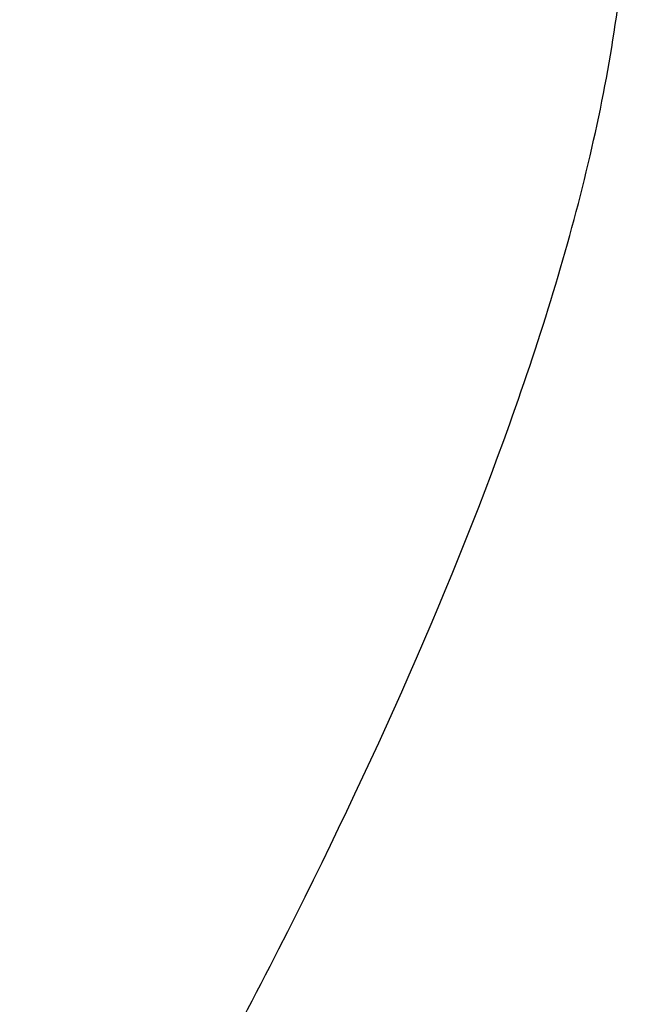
# Model space of a CAD drawing. Header units: millimetres. Extents: x 16 to 337, y 85 to 181.
# Tile 23 of 53: x 245.99 to 248.98, y 120.56 to 125.41. Entities that reach past the tile are written whole.
import ezdxf

# ---------------------------------------------------------------- set-up
doc = ezdxf.new("R2010")
doc.units = ezdxf.units.MM
doc.header["$LTSCALE"] = 0.15
doc.layers.add('OUT', color=3, linetype='CONTINUOUS')

msp = doc.modelspace()

# ---------------------------------------------------------------- linework, layer by layer
at = {"layer": 'OUT', "color": 0}
msp.add_open_spline([(237.5012, 125.9026), (237.513, 125.7103), (237.5354, 125.5132), (237.5994, 125.1096), (237.6413, 124.9025), (237.7904, 124.2768), (237.9214, 123.8511), (238.2323, 122.9825), (238.4124, 122.5396), (238.8141, 121.6363), (239.0353, 121.1775), (239.5051, 120.2634), (239.7548, 119.8055), (240.2842, 118.89), (240.5636, 118.4321), (241.0149, 117.7515), (241.1708, 117.5257), (241.4995, 117.0798), (241.672, 116.8595), (242.0431, 116.4404), (242.2416, 116.2391), (242.5805, 115.991), (242.7029, 115.9163), (242.9665, 115.8084), (243.1096, 115.7766), (243.3931, 115.7794), (243.5355, 115.814), (243.7963, 115.925), (243.9188, 116.0013), (244.2576, 116.2535), (244.4536, 116.4541), (244.824, 116.8748), (244.9944, 117.0933), (245.3204, 117.5366), (245.4757, 117.7617), (245.9263, 118.4421), (246.2068, 118.9022), (246.7404, 119.8262), (246.9924, 120.2894), (247.6938, 121.6574), (248.0961, 122.5486), (248.5632, 123.8543), (248.696, 124.287), (248.8931, 125.1173), (248.9588, 125.5175), (248.9823, 125.9026)], degree=3, knots=[0, 0, 0, 0, 0.03125, 0.03125, 0.0625, 0.0625, 0.125, 0.125, 0.1875, 0.1875, 0.25, 0.25, 0.3125, 0.3125, 0.375, 0.375, 0.40625, 0.40625, 0.4375, 0.4375, 0.46875, 0.46875, 0.484375, 0.484375, 0.5, 0.5, 0.515625, 0.515625, 0.53125, 0.53125, 0.5625, 0.5625, 0.59375, 0.59375, 0.625, 0.625, 0.6875, 0.6875, 0.75, 0.75, 0.875, 0.875, 0.9375, 0.9375, 1, 1, 1, 1], dxfattribs=at)

doc.saveas('drawing.dxf')
